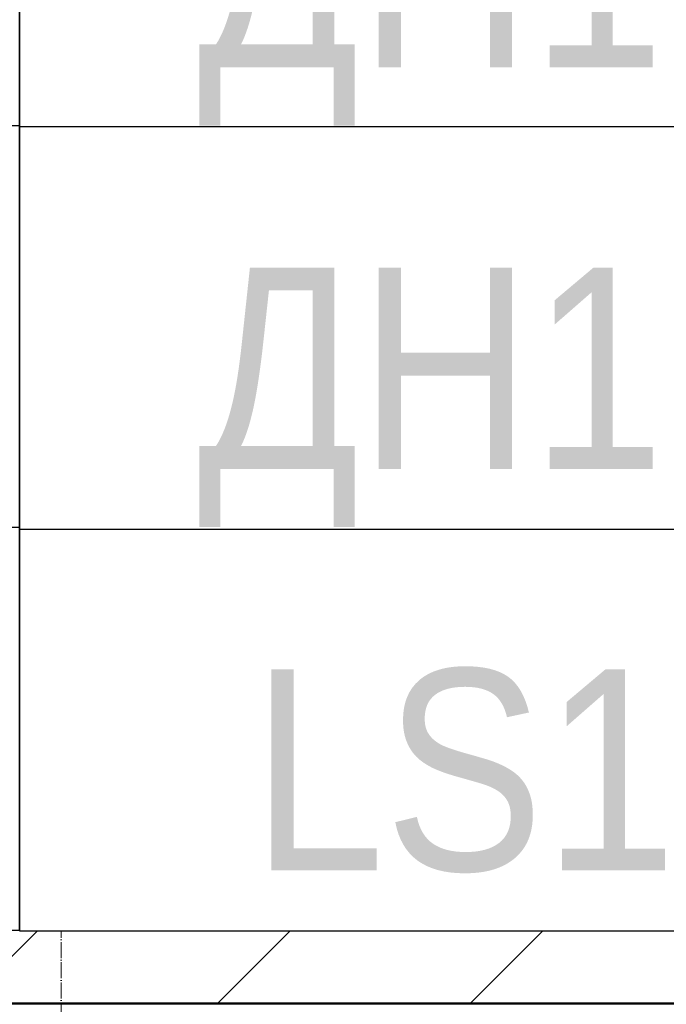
# Model space of a CAD drawing. Header units: millimetres. Extents: x 2069 to 83669, y 801 to 118701.
# Tile 13 of 145: x 10206 to 11009, y 45653 to 46876. Entities that reach past the tile are written whole.
import ezdxf
from ezdxf.enums import TextEntityAlignment as Align

# ---------------------------------------------------------------- set-up
doc = ezdxf.new("R2018")
doc.units = ezdxf.units.MM
doc.set_wipeout_variables(frame=1)
doc.linetypes.add('ADSK_Линия сетки', pattern=[25, 20, -2.5, 0, -2.5])
for name, color, linetype, lineweight in [('КИП_выноска', 6, 'Continuous', 25), ('Марки помещений', 7, 'Continuous', 20), ('Оси', 7, 'Continuous', 9), ('Стены разрез', 7, 'Continuous', 40)]:
    doc.layers.add(name, color=color, linetype=linetype, lineweight=lineweight)
doc.styles.add('Arial', font='arial.ttf', dxfattribs={"width": 0.85, "height": 350})
doc.styles.add('GOST 2.304', font='simplex.shx', dxfattribs={"width": 0.65, "oblique": 15})
doc.styles.add('GOST Common', font='GOST_Common.ttf', dxfattribs={"width": 0.9, "height": 250})
doc.styles.get("Standard").update_dxf_attribs({"font": 'arial.ttf'})

# ---------------------------------------------------------------- blocks, each defined once
blk = doc.blocks.new('135_SLK_GD_AR_rvt-1-Оборудование_B2_-11_400__На лист секция 6_-11_400')
at = {"layer": 'Стены разрез', "color": 253, "true_color": 0xaaaaaa}
for p, q in [((-13045561.7, -9244898.3), (-13048334.7, -9244898.3)), ((-13048334.7, -9244900.3), (-13045559.7, -9244900.3)), ((-13045584.7, -9245200.3), (-13048334.7, -9245200.3))]:
    blk.add_line(p, q, dxfattribs=at)
blk = doc.blocks.new('135_SLK_K1-2-3_KR_rvt-1-Оборудование_B2_-11_400__На лист секция 6_-11_400')
at = {"layer": 'Стены разрез', "lineweight": 9, "true_color": 0xaaaaaa}
h = blk.add_hatch(dxfattribs=at)
h.set_pattern_fill('FP_6', color=253, style=0, pattern_type=2)
h.set_pattern_definition([(45, (0, 0), (-314.308964, 314.308964), []), (45, (314.3, 0), (-314.308964, 314.308964), [555.625, -111.125, 3.353, -107.772])])
h.paths.add_polyline_path([(-13045259.7, -9245200.3), (-13045259.7, -9244900.3), (-13048559.7, -9244900.3), (-13048559.7, -9245200.3), (-13047414.7, -9245200.3)])
at = {"layer": 'Стены разрез', "color": 253, "true_color": 0xaaaaaa}
for p, q in [((-13045559.7, -9244900.3), (-13048559.7, -9244900.3)), ((-13048559.7, -9245200.3), (-13045259.7, -9245200.3))]:
    blk.add_line(p, q, dxfattribs=at)
blk = doc.blocks.new('A$C946fac60')
at = {"layer": 'Оси', "color": 253, "linetype": 'ADSK_Линия сетки', "true_color": 0xaaaaaa}
blk.add_line((7302.7, 800), (7302.7, 90869.8), dxfattribs=at)
at = {"lineweight": 5}
for name in ['135_SLK_GD_AR_rvt-1-Оборудование_B2_-11_400__На лист секция 6_-11_400', '135_SLK_K1-2-3_KR_rvt-1-Оборудование_B2_-11_400__На лист секция 6_-11_400']:
    blk.add_blockref(name, (13055312.4, 9268031.9), dxfattribs=at)
at = {"layer": 'Марки помещений', "lineweight": 9, "insert": (7522.3, 23884.4), "char_height": 250, "width": 772.025, "attachment_point": 1, "style": 'GOST Common'}
blk.add_mtext('\\L33,7 ', dxfattribs=at)
blk = doc.blocks.new('*U216')
at = {"color": 0, "linetype": 'Continuous', "lineweight": 30, "ltscale": 75, "width": 0.85, "flags": 104}
blk.add_attdef('ПРИМЕЧАНИЕ_1', text='', height=2.5, dxfattribs=at).set_placement((8, 3.611), align=Align.BOTTOM_CENTER)
at = {"color": 0, "lineweight": 30, "width": 0.85, "flags": 104}
blk.add_attdef('ПРИМЕЧАНИЕ_2', text='', height=2.5, dxfattribs=at).set_placement((8, -7.53), align=Align.BOTTOM_CENTER)
at = {"color": 0, "lineweight": 30, "style": 'GOST 2.304', "width": 0.85}
for tag, p in [('ИМЯ_КАБЕЛЯ_2', (8, -7.5)), ('ИМЯ_КАБЕЛЯ_3', (8, -12.5)), ('ИМЯ_КАБЕЛЯ_4', (8, -17.5)), ('ИМЯ_КАБЕЛЯ_5', (8, -22.5)), ('ИМЯ_КАБЕЛЯ_6', (8, -27.5)), ('ИМЯ_КАБЕЛЯ_7', (8, -32.5)), ('ИМЯ_КАБЕЛЯ_8', (8, -37.5)), ('ИМЯ_КАБЕЛЯ_9', (8, -42.5))]:
    blk.add_attdef(tag, text='', height=2.5, dxfattribs=at).set_placement(p, align=Align.BOTTOM_CENTER)
at = {"linetype": 'Continuous'}
blk.add_wipeout([(0, 2.5), (16, 2.5), (16, -2.5), (0, -2.5)], dxfattribs=at)
at = {"color": 0}
blk.add_line((0, -2.5), (0, 0), dxfattribs=at)
at = {"color": 0, "linetype": 'Continuous'}
blk.add_lwpolyline([(0, -2.5), (16, -2.5), (16, 2.5), (0, 2.5)], close=True, dxfattribs=at)
at = {"color": 0, "lineweight": 30, "style": 'GOST 2.304', "width": 0.85}
blk.add_attdef('ИМЯ_КАБЕЛЯ_1', text='', height=2.5, dxfattribs=at).set_placement((8, -2.5), align=Align.BOTTOM_CENTER)

msp = doc.modelspace()

# ---------------------------------------------------------------- block references
msp.add_blockref('A$C946fac60', (2954.3, 22822.3))

# ---------------------------------------------------------------- next in the draw order: block references
at = {"layer": 'КИП_выноска', "xscale": 100, "yscale": 100, "zscale": 100}
msp.add_blockref('*U216', (8605.5, 46993.2), dxfattribs=at)

# ---------------------------------------------------------------- next in the draw order: block references
msp.add_blockref('*U216', (8605.5, 46494.2), dxfattribs=at)

# ---------------------------------------------------------------- next in the draw order: block references
msp.add_blockref('*U216', (8605.5, 45995.2), dxfattribs=at)

# ---------------------------------------------------------------- next in the draw order: block references
at = {"layer": 'КИП_выноска'}
ref = msp.add_blockref('*U216', (10205.5, 45994.2), dxfattribs=dict(at, xscale=100, yscale=100, zscale=100))
lines = msp.add_mtext('\\W0.8500;', dxfattribs={"layer": '0', "color": 0, "linetype": 'Continuous', "lineweight": 30, "ltscale": 75, "insert": (11005.5, 46355.3), "char_height": 2.5, "attachment_point": 1})
ref.add_attrib('ПРИМЕЧАНИЕ_1', '', (11005.5, 46355.3), dxfattribs={"flags": 104}).embed_mtext(lines)
ref.add_attrib('ИМЯ_КАБЕЛЯ_1', 'LS1.9.4', dxfattribs={"layer": '0', "color": 0, "lineweight": 30, "height": 250, "style": 'Arial', "width": 0.85}).set_placement((11005.5, 45744.2), align=Align.BOTTOM_CENTER)

# ---------------------------------------------------------------- next in the draw order: block references
ref = msp.add_blockref('*U216', (10205.5, 46992.2), dxfattribs=dict(at, xscale=100, yscale=100, zscale=100))
ref.add_attrib('ИМЯ_КАБЕЛЯ_1', 'ДН1.9.1 ', dxfattribs={"layer": '0', "color": 0, "lineweight": 30, "height": 250, "style": 'Arial', "width": 0.85}).set_placement((11005.5, 46742.2), align=Align.BOTTOM_CENTER)
lines = msp.add_mtext('\\W0.8500;', dxfattribs={"layer": '0', "color": 0, "lineweight": 30, "insert": (11005.5, 46239.2), "char_height": 2.5, "attachment_point": 1})
ref.add_attrib('ПРИМЕЧАНИЕ_2', '', (11005.5, 46239.2), dxfattribs={"flags": 104}).embed_mtext(lines)

# ---------------------------------------------------------------- next in the draw order: block references
ref = msp.add_blockref('*U216', (10205.5, 46493.2), dxfattribs=dict(at, xscale=100, yscale=100, zscale=100))
lines = msp.add_mtext('\\W0.8500;', dxfattribs={"layer": '0', "color": 0, "linetype": 'Continuous', "lineweight": 30, "ltscale": 75, "insert": (11005.5, 46854.3), "char_height": 2.5, "attachment_point": 1})
ref.add_attrib('ПРИМЕЧАНИЕ_1', '', (11005.5, 46854.3), dxfattribs={"flags": 104}).embed_mtext(lines)
ref.add_attrib('ИМЯ_КАБЕЛЯ_1', 'ДН1.9.2 ', dxfattribs={"layer": '0', "color": 0, "lineweight": 30, "height": 250, "style": 'Arial', "width": 0.85}).set_placement((11005.5, 46243.2), align=Align.BOTTOM_CENTER)
lines = msp.add_mtext('\\W0.8500;', dxfattribs={"layer": '0', "color": 0, "lineweight": 30, "insert": (11005.5, 45740.2), "char_height": 2.5, "attachment_point": 1})
ref.add_attrib('ПРИМЕЧАНИЕ_2', '', (11005.5, 45740.2), dxfattribs={"flags": 104}).embed_mtext(lines)

doc.saveas('drawing.dxf')
